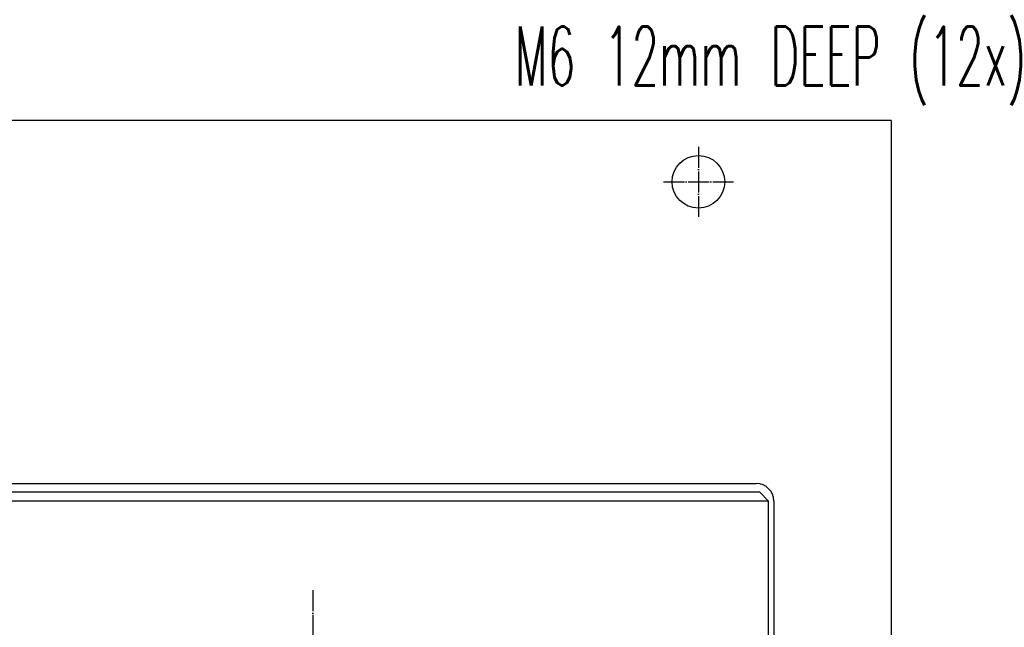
# Model space of a CAD drawing. Extents: x -1765 to 4890, y -3481 to 1222.
# Tile 37 of 98: x 813 to 1375, y -1511 to -1164. Entities that reach past the tile are written whole.
import ezdxf

# ---------------------------------------------------------------- set-up
doc = ezdxf.new("R2010")
doc.units = 0
doc.linetypes.add('DOT_CENTER', pattern=[14, 12, -1, 0, -1])
for name, color, linetype in [('1', 7, 'CONTINUOUS'), ('141', 7, 'CONTINUOUS'), ('16', 7, 'CONTINUOUS'), ('DIMPROHIDE', 7, 'CONTINUOUS'), ('OBJECT', 7, 'CONTINUOUS')]:
    doc.layers.add(name, color=color, linetype=linetype)
doc.styles.add('CONVERTER_1', font='txt.shx', dxfattribs={"width": 0.63})

# ---------------------------------------------------------------- blocks, each defined once
blk = doc.blocks.new('HEADPLATE_TEL', base_point=(614, -2216.07))
at = {"layer": '141', "color": 7, "linetype": 'CONTINUOUS'}
for p, q in [((1235, -1433.88), (715, -1433.88)), ((1235, -1433.88), (1240, -1438.88)), ((1240, -1438.88), (710, -1438.88)), ((1240, -1947.74), (1240, -1438.88))]:
    blk.add_line(p, q, dxfattribs=at)
at = {"layer": '16', "color": 1, "linetype": 'DOT_CENTER'}
for p, q in [((1200, -1236.88), (1200, -1276.88)), ((1180, -1256.88), (1220, -1256.88)), ((980, -1489.68), (980, -1954.08))]:
    blk.add_line(p, q, dxfattribs=at)
at = {"layer": 'DIMPROHIDE', "color": 7, "linetype": 'CONTINUOUS'}
for p, q in [((1310, -1221.88), (1310, -2036.88)), ((717, -1428.88), (1233, -1428.88)), ((1243, -1438.88), (1243, -1950.74))]:
    blk.add_line(p, q, dxfattribs=at)
blk.add_circle((1200, -1256.88), 15, dxfattribs=at)
blk.add_arc((1233, -1438.88), 10, 0, 90, dxfattribs=at)
at = {"layer": 'OBJECT', "color": 7, "linetype": 'CONTINUOUS'}
blk.add_line((1310, -1221.88), (614, -1221.88), dxfattribs=at)
blk.add_line((1310, -1221.88), (614, -1221.88), dxfattribs=at)
blk = doc.blocks.new('TEXT__271', base_point=(-2000, -2800))
at = {"layer": '1', "color": 1, "style": 'CONVERTER_1', "width": 0.63}
blk.add_text('M6 12mm DEEP (12x)', height=33.6, dxfattribs=at).set_placement((1094.64, -1201.98))

msp = doc.modelspace()

# ---------------------------------------------------------------- block references
at = {"layer": '1'}
for name, p in [('TEXT__271', (-2000, -2800)), ('HEADPLATE_TEL', (614, -2216.07))]:
    msp.add_blockref(name, p, dxfattribs=at)

doc.saveas('drawing.dxf')
